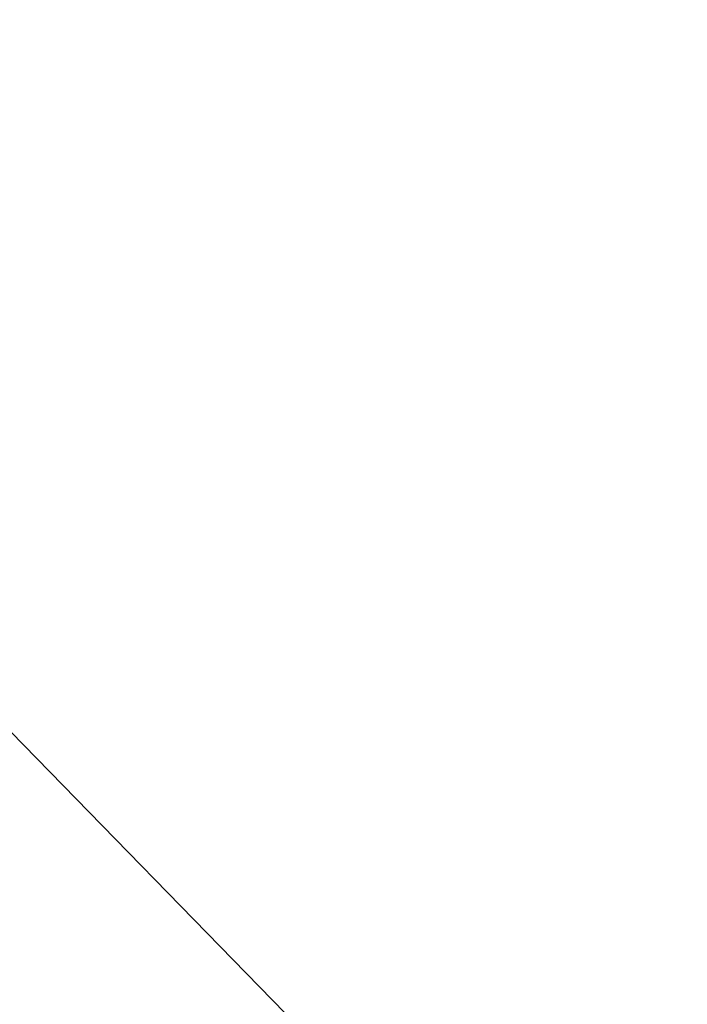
# Model space of a CAD drawing. Extents: x 0 to 363660, y 0 to 4201329.
# Tile 113 of 256: x 360197.319 to 360198.269, y 4200482.069 to 4200483.471. Entities that reach past the tile are written whole.
import ezdxf

# ---------------------------------------------------------------- set-up
doc = ezdxf.new("R2010")
doc.units = 0
doc.header["$LTSCALE"] = 0.5
doc.header["$MEASUREMENT"] = 0
doc.layers.add('(040) Ограда', color=7, linetype='Continuous')
doc.layers.add('.', color=7, linetype='Continuous', lineweight=15)
doc.styles.get("Standard").update_dxf_attribs({"font": 'times.ttf'})
doc.linetypes.add('ОГРАДА_ГЛИН', pattern='A,4,["|",Standard,S=0.8,R=0,X=0,Y=-0.8],0.5,["|",Standard,S=0.8,R=0,X=0,Y=-0.8],3.5', length=8)

# ---------------------------------------------------------------- blocks, each defined once
blk = doc.blocks.new('gergrgrre')
at = {"layer": '(040) Ограда', "linetype": 'ОГРАДА_ГЛИН', "flags": 128}
blk.add_lwpolyline([(360140.4025, 4200540.7375), (360188.33, 4200491.65), (360223.715, 4200455.4085), (360264.8508, 4200409.8714)], dxfattribs=at)

msp = doc.modelspace()

# ---------------------------------------------------------------- hatches: boundary and pattern name
at = {"layer": '.', "ltscale": 0.149071}
h = msp.add_hatch(color=256, dxfattribs=at)
h.dxf.hatch_style = 1
h.set_gradient(color1=(255, 255, 255), tint=1)
h.paths.add_polyline_path([(359890.2408, 4200193.8911), (361190.2408, 4200193.8911), (361190.2408, 4201328.8911), (359890.2408, 4201328.8911)])
h.paths.add_polyline_path([(359905.2408, 4201313.8911), (361175.2408, 4201313.8911), (361175.2408, 4200208.8911), (359905.2408, 4200208.8911)], flags=16)

# ---------------------------------------------------------------- block references
at = {"linetype": 'Continuous'}
msp.add_blockref('gergrgrre', (0, 0), dxfattribs=at)

doc.saveas('drawing.dxf')
